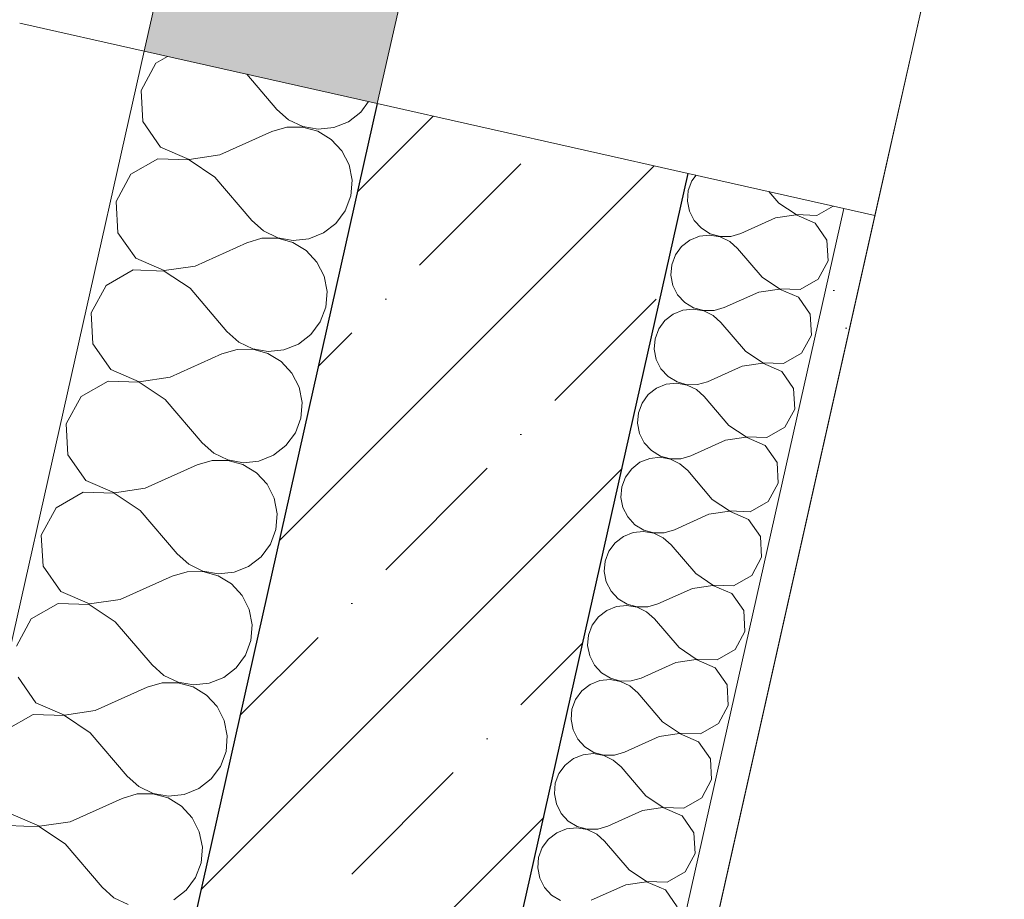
# Model space of a CAD drawing. Header units: millimetres. Extents: x -6990425 to -6520160, y 6117771 to 6220266.
# Tile 70 of 115: x -6926832 to -6926214, y 6143935 to 6144486. Entities that reach past the tile are written whole.
import ezdxf

# ---------------------------------------------------------------- set-up
doc = ezdxf.new("R2010")
doc.units = ezdxf.units.MM
doc.header["$MEASUREMENT"] = 0
for name, color, linetype in [('S - МОП.АР', 7, 'Continuous'), ('АР-Стены_внешние_.АР', 7, 'Continuous'), ('АР-Стены_внутренние_пилоны.АР', 7, 'Continuous'), ('АР-Чертеж-Размеры.АР', 7, 'Continuous'), ('Окна Archicad', 7, 'Continuous')]:
    doc.layers.add(name, color=color, linetype=linetype)
for name, color, linetype, lineweight in [('АР-Стены_внешние_.АР_Ном._пера__1', 7, 'Continuous', 30), ('АР-Стены_внешние_.АР_Ном._пера__120', 7, 'Continuous', 0), ('АР-Стены_внутренние_пилоны.АР_Ном._пера__1', 7, 'Continuous', 30), ('Окна Archicad_Ном._пера__1', 7, 'Continuous', 0), ('Окна Archicad_Ном._пера__120', 7, 'Continuous', 0)]:
    doc.layers.add(name, color=color, linetype=linetype, lineweight=lineweight)
doc.styles.add('РЎР“Р•РќР•Р\xa0Р\x98Р\xa0_РЎРўР\x98Р›Р¬_2', font='GOTHIC.TTF')
doc.dimstyles.new('СГЕНЕРИР_СТИЛЬ__3', dxfattribs={"dimtxt": 150, "dimasz": 237.5, "dimexe": 0.18, "dimexo": 0.0625, "dimgap": 0, "dimtad": 1, "dimdec": 0, "dimzin": 0, "dimdsep": 46, "dimtxsty": 'РЎР“Р•РќР•Р\xa0Р\x98Р\xa0_РЎРўР\x98Р›Р¬_2', "dimblk": 'ARROWHEAD_6', "dimblk1": 'ARROWHEAD_6', "dimblk2": 'ARROWHEAD_6', "dimcen": 0.09, "dimse1": 1, "dimse2": 1, "dimclrd": 7, "dimclre": 7, "dimclrt": 7, "dimazin": 0, "dimtfac": 1, "dimtdec": 4, "dimtmove": 0, "dimatfit": 3, "dimfxl": 1, "dimtolj": 1, "dimtzin": 0, "dimarcsym": 0})
doc.dimstyles.new('СГЕНЕРИР_СТИЛЬ__4', dxfattribs={"dimtxt": 150, "dimasz": 142.5, "dimexe": 0.18, "dimexo": 0.0625, "dimgap": 0, "dimtad": 1, "dimdec": 0, "dimzin": 0, "dimdsep": 46, "dimtxsty": 'РЎР“Р•РќР•Р\xa0Р\x98Р\xa0_РЎРўР\x98Р›Р¬_2', "dimblk": 'ARROWHEAD_6', "dimblk1": 'ARROWHEAD_6', "dimblk2": 'ARROWHEAD_6', "dimcen": 0.09, "dimse1": 1, "dimse2": 1, "dimclrd": 7, "dimclre": 7, "dimclrt": 7, "dimazin": 0, "dimtfac": 1, "dimtdec": 4, "dimtmove": 0, "dimatfit": 3, "dimfxl": 1, "dimtolj": 1, "dimtzin": 0, "dimarcsym": 0})

# ---------------------------------------------------------------- blocks, each defined once
blk = doc.blocks.new('*X90', base_point=(-6566190.34, 6562677.79))
at = {"layer": 'АР-Стены_внешние_.АР_Ном._пера__1', "color": 7, "linetype": 'Continuous', "lineweight": 0}
for p, q in [((-7154349.89, 6144463.24), (-7154357.25, 6144459.03)), ((-7154357.25, 6144459.03), (-7154366.57, 6144441.88)), ((-7154300.15, 6144452.07), (-7154281.37, 6144430.06)), ((-7154366.57, 6144441.88), (-7154365.48, 6144422.39)), ((-7154228.68, 6144428.27), (-7154223.77, 6144434.91)), ((-7154281.37, 6144430.06), (-7154274, 6144423.52)), ((-7154236.47, 6144422.24), (-7154228.68, 6144428.27)), ((-7154365.48, 6144422.39), (-7154354.31, 6144406.39)), ((-7154275.04, 6144418.89), (-7154284.5, 6144416.13)), ((-7154265.19, 6144418.96), (-7154275.04, 6144418.89)), ((-7154274, 6144423.52), (-7154265.13, 6144419.24)), ((-7154255.69, 6144416.34), (-7154265.19, 6144418.96)), ((-7154265.13, 6144419.24), (-7154255.42, 6144417.55)), ((-7154255.42, 6144417.55), (-7154245.62, 6144418.58)), ((-7154245.62, 6144418.58), (-7154236.47, 6144422.24)), ((-7154317.08, 6144401.48), (-7154284.5, 6144416.13)), ((-7154247.27, 6144411.22), (-7154255.69, 6144416.34)), ((-7154354.31, 6144406.39), (-7154336.39, 6144398.64)), ((-7154240.57, 6144404), (-7154247.27, 6144411.22)), ((-7154336.39, 6144398.64), (-7154317.08, 6144401.48)), ((-7154236.1, 6144395.22), (-7154240.57, 6144404)), ((-7154355.96, 6144399.03), (-7154372.9, 6144389.34)), ((-7154336.45, 6144398.36), (-7154355.96, 6144399.03)), ((-7154320.21, 6144387.54), (-7154336.45, 6144398.36)), ((-7154234.2, 6144385.55), (-7154236.1, 6144395.22)), ((-7154372.9, 6144389.34), (-7154382.22, 6144372.19)), ((-7154320.21, 6144387.54), (-7154297.03, 6144360.37)), ((-7154235.01, 6144375.73), (-7154234.2, 6144385.55)), ((-7154238.48, 6144366.5), (-7154235.01, 6144375.73)), ((-7154382.22, 6144372.19), (-7154381.13, 6144352.7)), ((-7154244.33, 6144358.58), (-7154238.48, 6144366.5)), ((-7154297.03, 6144360.37), (-7154289.66, 6144353.83)), ((-7154252.13, 6144352.55), (-7154244.33, 6144358.58)), ((-7154381.13, 6144352.7), (-7154369.96, 6144336.69)), ((-7154289.66, 6144353.83), (-7154280.78, 6144349.55)), ((-7154261.27, 6144348.89), (-7154252.13, 6144352.55)), ((-7154332.73, 6144331.79), (-7154300.16, 6144346.43)), ((-7154290.7, 6144349.2), (-7154300.16, 6144346.43)), ((-7154280.84, 6144349.27), (-7154290.7, 6144349.2)), ((-7154271.35, 6144346.65), (-7154280.84, 6144349.27)), ((-7154280.78, 6144349.55), (-7154271.07, 6144347.86)), ((-7154262.93, 6144341.53), (-7154271.35, 6144346.65)), ((-7154271.07, 6144347.86), (-7154261.27, 6144348.89)), ((-7154256.22, 6144334.3), (-7154262.93, 6144341.53)), ((-7154369.96, 6144336.69), (-7154352.04, 6144328.95)), ((-7154251.75, 6144325.52), (-7154256.22, 6144334.3)), ((-7154371.61, 6144329.34), (-7154388.56, 6144319.65)), ((-7154352.1, 6144328.67), (-7154371.61, 6144329.34)), ((-7154335.86, 6144317.85), (-7154352.1, 6144328.67)), ((-7154352.04, 6144328.95), (-7154332.73, 6144331.79)), ((-7154249.85, 6144315.85), (-7154251.75, 6144325.52)), ((-7154388.56, 6144319.65), (-7154397.87, 6144302.49)), ((-7154335.86, 6144317.85), (-7154312.68, 6144290.68)), ((-7154250.66, 6144306.03), (-7154249.85, 6144315.85)), ((-7154397.87, 6144302.49), (-7154396.78, 6144283.01)), ((-7154254.13, 6144296.81), (-7154250.66, 6144306.03)), ((-7154259.98, 6144288.88), (-7154254.13, 6144296.81)), ((-7154312.68, 6144290.68), (-7154305.31, 6144284.14)), ((-7154267.78, 6144282.86), (-7154259.98, 6144288.88)), ((-7154396.78, 6144283.01), (-7154385.61, 6144267)), ((-7154305.31, 6144284.14), (-7154296.43, 6144279.86)), ((-7154276.93, 6144279.19), (-7154267.78, 6144282.86)), ((-7154348.38, 6144262.1), (-7154315.81, 6144276.74)), ((-7154306.35, 6144279.5), (-7154315.81, 6144276.74)), ((-7154296.5, 6144279.58), (-7154306.35, 6144279.5)), ((-7154287, 6144276.95), (-7154296.5, 6144279.58)), ((-7154296.43, 6144279.86), (-7154286.73, 6144278.17)), ((-7154278.58, 6144271.84), (-7154287, 6144276.95)), ((-7154286.73, 6144278.17), (-7154276.93, 6144279.19)), ((-7154271.88, 6144264.61), (-7154278.58, 6144271.84)), ((-7154385.61, 6144267), (-7154367.69, 6144259.26)), ((-7154267.41, 6144255.83), (-7154271.88, 6144264.61)), ((-7154387.26, 6144259.64), (-7154404.21, 6144249.95)), ((-7154367.76, 6144258.98), (-7154387.26, 6144259.64)), ((-7154351.51, 6144248.16), (-7154367.76, 6144258.98)), ((-7154367.69, 6144259.26), (-7154348.38, 6144262.1)), ((-7154265.5, 6144246.16), (-7154267.41, 6144255.83)), ((-7154404.21, 6144249.95), (-7154413.53, 6144232.8)), ((-7154351.51, 6144248.16), (-7154328.33, 6144220.99)), ((-7154266.32, 6144236.34), (-7154265.5, 6144246.16)), ((-7154269.78, 6144227.12), (-7154266.32, 6144236.34)), ((-7154413.53, 6144232.8), (-7154412.44, 6144213.31)), ((-7154275.64, 6144219.19), (-7154269.78, 6144227.12)), ((-7154328.33, 6144220.99), (-7154320.96, 6144214.45)), ((-7154283.43, 6144213.17), (-7154275.64, 6144219.19)), ((-7154412.44, 6144213.31), (-7154401.27, 6144197.31)), ((-7154322, 6144209.81), (-7154331.46, 6144207.05)), ((-7154312.15, 6144209.88), (-7154322, 6144209.81)), ((-7154320.96, 6144214.45), (-7154312.09, 6144210.17)), ((-7154302.65, 6144207.26), (-7154312.15, 6144209.88)), ((-7154312.09, 6144210.17), (-7154302.38, 6144208.48)), ((-7154302.38, 6144208.48), (-7154292.58, 6144209.5)), ((-7154292.58, 6144209.5), (-7154283.43, 6144213.17)), ((-7154364.03, 6144192.4), (-7154331.46, 6144207.05)), ((-7154294.23, 6144202.14), (-7154302.65, 6144207.26)), ((-7154401.27, 6144197.31), (-7154383.35, 6144189.57)), ((-7154287.53, 6144194.92), (-7154294.23, 6144202.14)), ((-7154402.92, 6144189.95), (-7154419.86, 6144180.26)), ((-7154383.41, 6144189.29), (-7154402.92, 6144189.95)), ((-7154383.35, 6144189.57), (-7154364.03, 6144192.4)), ((-7154283.06, 6144186.14), (-7154287.53, 6144194.92)), ((-7154367.17, 6144178.46), (-7154383.41, 6144189.29)), ((-7154281.16, 6144176.47), (-7154283.06, 6144186.14)), ((-7154419.86, 6144180.26), (-7154429.18, 6144163.11)), ((-7154367.17, 6144178.46), (-7154343.98, 6144151.3)), ((-7154281.97, 6144166.65), (-7154281.16, 6144176.47)), ((-7154285.43, 6144157.43), (-7154281.97, 6144166.65)), ((-7154429.18, 6144163.11), (-7154428.09, 6144143.62)), ((-7154291.29, 6144149.5), (-7154285.43, 6144157.43)), ((-7154343.98, 6144151.3), (-7154336.62, 6144144.75)), ((-7154299.09, 6144143.47), (-7154291.29, 6144149.5)), ((-7154428.09, 6144143.62), (-7154416.92, 6144127.62)), ((-7154336.62, 6144144.75), (-7154327.74, 6144140.47)), ((-7154308.23, 6144139.81), (-7154299.09, 6144143.47)), ((-7154379.69, 6144122.71), (-7154347.11, 6144137.36)), ((-7154337.66, 6144140.12), (-7154347.11, 6144137.36)), ((-7154327.8, 6144140.19), (-7154337.66, 6144140.12)), ((-7154318.3, 6144137.57), (-7154327.8, 6144140.19)), ((-7154327.74, 6144140.47), (-7154318.03, 6144138.78)), ((-7154309.88, 6144132.45), (-7154318.3, 6144137.57)), ((-7154318.03, 6144138.78), (-7154308.23, 6144139.81)), ((-7154303.18, 6144125.23), (-7154309.88, 6144132.45)), ((-7154416.92, 6144127.62), (-7154399, 6144119.88)), ((-7154399, 6144119.88), (-7154379.69, 6144122.71)), ((-7154298.71, 6144116.45), (-7154303.18, 6144125.23)), ((-7154418.57, 6144120.26), (-7154435.51, 6144110.57)), ((-7154399.06, 6144119.59), (-7154418.57, 6144120.26)), ((-7154382.82, 6144108.77), (-7154399.06, 6144119.59)), ((-7154296.81, 6144106.78), (-7154298.71, 6144116.45)), ((-7154435.51, 6144110.57), (-7154444.83, 6144093.42)), ((-7154382.82, 6144108.77), (-7154359.64, 6144081.6)), ((-7154297.62, 6144096.96), (-7154296.81, 6144106.78)), ((-7154301.09, 6144087.73), (-7154297.62, 6144096.96)), ((-7154306.94, 6144079.81), (-7154301.09, 6144087.73)), ((-7154359.64, 6144081.6), (-7154352.27, 6144075.06)), ((-7154314.74, 6144073.78), (-7154306.94, 6144079.81)), ((-7154443.74, 6144073.93), (-7154432.57, 6144057.92)), ((-7154352.27, 6144075.06), (-7154343.39, 6144070.78)), ((-7154323.88, 6144070.12), (-7154314.74, 6144073.78)), ((-7154395.34, 6144053.02), (-7154362.77, 6144067.66)), ((-7154353.31, 6144070.43), (-7154362.77, 6144067.66)), ((-7154343.46, 6144070.5), (-7154353.31, 6144070.43)), ((-7154333.96, 6144067.88), (-7154343.46, 6144070.5)), ((-7154343.39, 6144070.78), (-7154333.69, 6144069.09)), ((-7154325.54, 6144062.76), (-7154333.96, 6144067.88)), ((-7154333.69, 6144069.09), (-7154323.88, 6144070.12)), ((-7154318.84, 6144055.53), (-7154325.54, 6144062.76)), ((-7154432.57, 6144057.92), (-7154414.65, 6144050.18)), ((-7154314.36, 6144046.75), (-7154318.84, 6144055.53)), ((-7154434.22, 6144050.57), (-7154451.17, 6144040.88)), ((-7154414.72, 6144049.9), (-7154434.22, 6144050.57)), ((-7154398.47, 6144039.08), (-7154414.72, 6144049.9)), ((-7154414.65, 6144050.18), (-7154395.34, 6144053.02)), ((-7154312.46, 6144037.09), (-7154314.36, 6144046.75)), ((-7154398.47, 6144039.08), (-7154375.29, 6144011.91)), ((-7154313.28, 6144027.27), (-7154312.46, 6144037.09)), ((-7154316.74, 6144018.04), (-7154313.28, 6144027.27)), ((-7154322.59, 6144010.11), (-7154316.74, 6144018.04)), ((-7154375.29, 6144011.91), (-7154367.92, 6144005.37)), ((-7154367.92, 6144005.37), (-7154359.05, 6144001.09)), ((-7154330.39, 6144004.09), (-7154322.59, 6144010.11)), ((-7154368.96, 6144000.73), (-7154378.42, 6143997.97)), ((-7154359.11, 6144000.81), (-7154368.96, 6144000.73)), ((-7154349.61, 6143998.19), (-7154359.11, 6144000.81)), ((-7154359.05, 6144001.09), (-7154349.34, 6143999.4)), ((-7154349.34, 6143999.4), (-7154339.54, 6144000.42)), ((-7154339.54, 6144000.42), (-7154330.39, 6144004.09)), ((-7154410.99, 6143983.33), (-7154378.42, 6143997.97)), ((-7154341.19, 6143993.07), (-7154349.61, 6143998.19)), ((-7154334.49, 6143985.84), (-7154341.19, 6143993.07)), ((-7154448.22, 6143988.23), (-7154430.31, 6143980.49)), ((-7154430.37, 6143980.21), (-7154449.88, 6143980.87)), ((-7154414.12, 6143969.39), (-7154430.37, 6143980.21)), ((-7154430.31, 6143980.49), (-7154410.99, 6143983.33)), ((-7154330.02, 6143977.06), (-7154334.49, 6143985.84)), ((-7154328.12, 6143967.39), (-7154330.02, 6143977.06)), ((-7154414.12, 6143969.39), (-7154390.94, 6143942.22)), ((-7154328.93, 6143957.57), (-7154328.12, 6143967.39)), ((-7154332.39, 6143948.35), (-7154328.93, 6143957.57)), ((-7154338.25, 6143940.42), (-7154332.39, 6143948.35)), ((-7154390.94, 6143942.22), (-7154383.57, 6143935.68)), ((-7154346.04, 6143934.4), (-7154338.25, 6143940.42)), ((-7154383.57, 6143935.68), (-7154374.7, 6143931.4))]:
    blk.add_line(p, q, dxfattribs=at)
blk = doc.blocks.new('Окно 23[1]_5', base_point=(-6566190.34, 6562677.79))
at = {"layer": 'Окна Archicad_Ном._пера__120', "linetype": 'Continuous', "lineweight": 0, "true_color": 0xffffff}
blk.add_hatch(color=7, dxfattribs=at).paths.add_polyline_path([(-7154218.33, 6144433.69), (-7154201.89, 6144506.87), (-7154348.25, 6144539.74), (-7154364.68, 6144466.56)])
at = {"layer": 'Окна Archicad_Ном._пера__120', "color": 7, "linetype": 'Continuous', "lineweight": 0}
for p, q in [((-7154364.68, 6144466.56), (-7154348.25, 6144539.74)), ((-7154201.89, 6144506.87), (-7154218.33, 6144433.69)), ((-7154364.68, 6144466.56), (-7154442.74, 6144484.09)), ((-7154218.33, 6144433.69), (-7154364.68, 6144466.56)), ((-7154218.33, 6144433.69), (-7154364.68, 6144466.56)), ((-7154023.19, 6144389.86), (-7154218.33, 6144433.69))]:
    blk.add_line(p, q, dxfattribs=at)
blk = doc.blocks.new('Стена_47_5', base_point=(-7155019.24, 6140411.46))
at = {"layer": 'АР-Стены_внешние_.АР', "linetype": 'Continuous', "lineweight": 0, "true_color": 0x000000}
h = blk.add_hatch(dxfattribs=at)
h.set_pattern_fill('ЖЕЛЕЗОБЕТОН__PROJECT__0005', color=18, style=0, pattern_type=2)
h.set_pattern_definition([(45, (-6566190.34, 6562677.8), (-84.852814, 84.852814), []), (45, (-6566232.77, 6562720.22), (-84.852814, 84.852814), [90, -30, 0, -30])])
h.paths.add_polyline_path([(-7154402.41, 6143614.13), (-7154324.35, 6143596.6), (-7154207.27, 6143570.3), (-7154023.19, 6144389.86), (-7154218.33, 6144433.69)])
at = {"layer": 'АР-Стены_внешние_.АР_Ном._пера__1', "color": 7, "linetype": 'Continuous', "lineweight": 0}
blk.add_line((-7154364.68, 6144466.56), (-7154548.76, 6143647), dxfattribs=at)
at = {"layer": 'АР-Стены_внешние_.АР_Ном._пера__1', "color": 7, "linetype": 'Continuous', "lineweight": 30}
blk.add_line((-7154218.33, 6144433.69), (-7154402.41, 6143614.13), dxfattribs=at)
at = {"layer": 'АР-Стены_внешние_.АР_Ном._пера__1', "color": 7, "linetype": 'Continuous', "lineweight": 30, "flags": 128}
blk.add_lwpolyline([(-7154207.27, 6143570.3), (-7154023.19, 6144389.86)], dxfattribs=at)
at = {"layer": 'АР-Стены_внешние_.АР', "color": 7, "lineweight": 0}
blk.add_blockref('*X90', (-6566190.34, 6562677.79), dxfattribs=at)
at = {"layer": 'Окна Archicad_Ном._пера__120', "color": 7, "linetype": 'Continuous', "lineweight": 0}
blk.add_blockref('Окно 23[1]_5', (-6566190.34, 6562677.79), dxfattribs=at)
blk = doc.blocks.new('ARROWHEAD_6')
at = {"color": 0, "linetype": 'Continuous', "lineweight": 0}
for p, q in [((-0.5, -0.5), (0.5, 0.5)), ((0, 0), (-1, 0))]:
    blk.add_line(p, q, dxfattribs=at)
blk = doc.blocks.new('*D161', base_point=(-6566190.34, 6562677.79))
at = {"layer": 'Defpoints', "color": 0, "linetype": 'Continuous', "transparency": 16777216}
for p in [(-6923730.5, 6144923.6), (-6923916.44, 6144095.71), (-6926605.73, 6142982.98)]:
    blk.add_point(p, dxfattribs=at)
at = {"layer": 'АР-Чертеж-Размеры.АР', "color": 7, "linetype": 'Continuous', "lineweight": -2, "transparency": 16777216}
for p, q in [((-6925821.01, 6145393.12), (-6925118.01, 6145235.23)), ((-6923962.23, 6144975.65), (-6924678.95, 6145136.62))]:
    blk.add_line(p, q, dxfattribs=at)
at = {"layer": 'АР-Чертеж-Размеры.АР', "color": 7, "linetype": 'Continuous', "lineweight": -2, "transparency": 16777216, "xscale": 237.5, "yscale": 237.5, "zscale": 237.5}
for p, rotation in [((-6926052.74, 6145445.16), 167.3417232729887), ((-6923730.5, 6144923.6), 347.3417232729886)]:
    blk.add_blockref('ARROWHEAD_6', p, dxfattribs=dict(at, rotation=rotation))
at = {"layer": 'АР-Чертеж-Размеры.АР', "color": 7, "linetype": 'Continuous', "lineweight": 0, "transparency": 16777216, "insert": (-6924898.48, 6145185.93), "char_height": 150, "attachment_point": 5, "rotation": 347.34172, "style": 'РЎР“Р•РќР•Р\xa0Р\x98Р\xa0_РЎРўР\x98Р›Р¬_2'}
blk.add_mtext('\\A1;2380', dxfattribs=at)
blk = doc.blocks.new('*D196', base_point=(-6566190.34, 6562677.79))
at = {"layer": 'Defpoints', "color": 0, "linetype": 'Continuous', "transparency": 16777216}
for p in [(-6926632.61, 6145464.17), (-6927137.81, 6144552.72), (-6926851.75, 6144488.48)]:
    blk.add_point(p, dxfattribs=at)
at = {"layer": 'АР-Чертеж-Размеры.АР', "color": 7, "linetype": 'Continuous', "lineweight": -2, "transparency": 16777216}
for p, q in [((-6926970.72, 6145296.69), (-6926983.04, 6145241.8)), ((-6927085.76, 6144784.45), (-6927076.52, 6144825.62))]:
    blk.add_line(p, q, dxfattribs=at)
at = {"layer": 'АР-Чертеж-Размеры.АР', "color": 7, "linetype": 'Continuous', "lineweight": -2, "transparency": 16777216, "xscale": 237.5, "yscale": 237.5, "zscale": 237.5}
for p, rotation in [((-6926918.67, 6145528.42), 77.34172327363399), ((-6927137.81, 6144552.72), 257.3417232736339)]:
    blk.add_blockref('ARROWHEAD_6', p, dxfattribs=dict(at, rotation=rotation))
at = {"layer": 'АР-Чертеж-Размеры.АР', "color": 7, "linetype": 'Continuous', "lineweight": 0, "transparency": 16777216, "insert": (-6927029.78, 6145033.71), "char_height": 150, "attachment_point": 5, "rotation": 77.34172, "style": 'РЎР“Р•РќР•Р\xa0Р\x98Р\xa0_РЎРўР\x98Р›Р¬_2'}
blk.add_mtext('\\A1;1000', dxfattribs=at)
blk = doc.blocks.new('*D197', base_point=(-6566190.34, 6562677.79))
at = {"layer": 'Defpoints', "color": 0, "linetype": 'Continuous', "transparency": 16777216}
for p in [(-6921688.02, 6144845.6), (-6926251.72, 6143676.88), (-6925415.94, 6143489.17)]:
    blk.add_point(p, dxfattribs=at)
at = {"layer": 'АР-Чертеж-Размеры.АР', "color": 7, "linetype": 'Continuous', "lineweight": -2, "transparency": 16777216}
for p, q in [((-6925813.91, 6145626.2), (-6925969.43, 6144933.73)), ((-6926220.49, 6143815.92), (-6926068.05, 6144494.67))]:
    blk.add_line(p, q, dxfattribs=at)
at = {"layer": 'АР-Чертеж-Размеры.АР', "color": 7, "linetype": 'Continuous', "lineweight": -2, "transparency": 16777216, "xscale": 142.5, "yscale": 142.5, "zscale": 142.5}
for p, rotation in [((-6925782.68, 6145765.23), 77.34175371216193), ((-6926251.72, 6143676.88), 257.3417537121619)]:
    blk.add_blockref('ARROWHEAD_6', p, dxfattribs=dict(at, rotation=rotation))
at = {"layer": 'АР-Чертеж-Размеры.АР', "color": 7, "linetype": 'Continuous', "lineweight": 0, "transparency": 16777216, "insert": (-6926018.74, 6144714.2), "char_height": 150, "attachment_point": 5, "rotation": 77.34175, "style": 'РЎР“Р•РќР•Р\xa0Р\x98Р\xa0_РЎРўР\x98Р›Р¬_2'}
blk.add_mtext('\\A1;2140', dxfattribs=at)
blk = doc.blocks.new('*X209', base_point=(-6566190.34, 6562677.79))
at = {"layer": 'АР-Стены_внутренние_пилоны.АР_Ном._пера__1', "color": 7, "linetype": 'Continuous', "lineweight": 0}
for p, q in [((-7154018.31, 6144388.77), (-7154020.89, 6144385.26)), ((-7154020.89, 6144385.26), (-7154023.2, 6144379.11)), ((-7154023.2, 6144379.11), (-7154023.75, 6144372.57)), ((-7153966.41, 6144371.24), (-7153972.6, 6144378.5)), ((-7154023.75, 6144372.57), (-7154022.48, 6144366.12)), ((-7153966.41, 6144371.24), (-7153955.58, 6144364.02)), ((-7153942.57, 6144363.58), (-7153932.31, 6144369.45)), ((-7154022.48, 6144366.12), (-7154019.5, 6144360.27)), ((-7153955.62, 6144363.83), (-7153968.49, 6144361.94)), ((-7153943.67, 6144358.67), (-7153955.62, 6144363.83)), ((-7153955.58, 6144364.02), (-7153942.57, 6144363.58)), ((-7154019.5, 6144360.27), (-7154015.03, 6144355.45)), ((-7153968.49, 6144361.94), (-7153990.21, 6144352.18)), ((-7153936.22, 6144348), (-7153943.67, 6144358.67)), ((-7154009.6, 6144351.23), (-7154016.13, 6144350.55)), ((-7154015.03, 6144355.45), (-7154009.42, 6144352.04)), ((-7154003.13, 6144350.1), (-7154009.6, 6144351.23)), ((-7154009.42, 6144352.04), (-7154003.08, 6144350.29)), ((-7153996.51, 6144350.34), (-7153990.21, 6144352.18)), ((-7154022.23, 6144348.1), (-7154027.43, 6144344.09)), ((-7154016.13, 6144350.55), (-7154022.23, 6144348.1)), ((-7153997.21, 6144347.25), (-7154003.13, 6144350.1)), ((-7154003.08, 6144350.29), (-7153996.51, 6144350.34)), ((-7153992.3, 6144342.89), (-7153997.21, 6144347.25)), ((-7153935.5, 6144335.01), (-7153936.22, 6144348)), ((-7154031.33, 6144338.8), (-7154033.64, 6144332.65)), ((-7154027.43, 6144344.09), (-7154031.33, 6144338.8)), ((-7153976.84, 6144324.77), (-7153992.3, 6144342.89)), ((-7154033.64, 6144332.65), (-7154034.18, 6144326.1)), ((-7153941.71, 6144323.58), (-7153935.5, 6144335.01)), ((-7154034.18, 6144326.1), (-7154032.91, 6144319.66)), ((-7153976.84, 6144324.77), (-7153966.01, 6144317.56)), ((-7153953.01, 6144317.12), (-7153941.71, 6144323.58)), ((-7154032.91, 6144319.66), (-7154029.93, 6144313.81)), ((-7154029.93, 6144313.81), (-7154025.46, 6144308.99)), ((-7153978.93, 6144315.48), (-7154000.64, 6144305.72)), ((-7153966.05, 6144317.37), (-7153978.93, 6144315.48)), ((-7153954.11, 6144312.21), (-7153966.05, 6144317.37)), ((-7153966.01, 6144317.56), (-7153953.01, 6144317.12)), ((-7154025.46, 6144308.99), (-7154019.85, 6144305.58)), ((-7153946.66, 6144301.54), (-7153954.11, 6144312.21)), ((-7154032.66, 6144301.64), (-7154037.86, 6144297.62)), ((-7154026.57, 6144304.08), (-7154032.66, 6144301.64)), ((-7154020.03, 6144304.77), (-7154026.57, 6144304.08)), ((-7154013.56, 6144303.64), (-7154020.03, 6144304.77)), ((-7154019.85, 6144305.58), (-7154013.52, 6144303.83)), ((-7154007.64, 6144300.79), (-7154013.56, 6144303.64)), ((-7154013.52, 6144303.83), (-7154006.95, 6144303.88)), ((-7154006.95, 6144303.88), (-7154000.64, 6144305.72)), ((-7153945.93, 6144288.55), (-7153946.66, 6144301.54)), ((-7154037.86, 6144297.62), (-7154041.76, 6144292.34)), ((-7154002.73, 6144296.43), (-7154007.64, 6144300.79)), ((-7153987.28, 6144278.31), (-7154002.73, 6144296.43)), ((-7154041.76, 6144292.34), (-7154044.07, 6144286.19)), ((-7154044.07, 6144286.19), (-7154044.62, 6144279.64)), ((-7153952.15, 6144277.12), (-7153945.93, 6144288.55)), ((-7154044.62, 6144279.64), (-7154043.35, 6144273.2)), ((-7153987.28, 6144278.31), (-7153976.45, 6144271.1)), ((-7153963.44, 6144270.66), (-7153952.15, 6144277.12)), ((-7154043.35, 6144273.2), (-7154040.37, 6144267.34)), ((-7153976.49, 6144270.91), (-7153989.36, 6144269.02)), ((-7153964.54, 6144265.75), (-7153976.49, 6144270.91)), ((-7153976.45, 6144271.1), (-7153963.44, 6144270.66)), ((-7154040.37, 6144267.34), (-7154035.9, 6144262.53)), ((-7153989.36, 6144269.02), (-7154011.08, 6144259.26)), ((-7153957.1, 6144255.08), (-7153964.54, 6144265.75)), ((-7154030.47, 6144258.31), (-7154037, 6144257.62)), ((-7154035.9, 6144262.53), (-7154030.29, 6144259.11)), ((-7154024, 6144257.18), (-7154030.47, 6144258.31)), ((-7154030.29, 6144259.11), (-7154023.95, 6144257.37)), ((-7154017.39, 6144257.42), (-7154011.08, 6144259.26)), ((-7154043.1, 6144255.18), (-7154048.3, 6144251.16)), ((-7154037, 6144257.62), (-7154043.1, 6144255.18)), ((-7154018.08, 6144254.33), (-7154024, 6144257.18)), ((-7154023.95, 6144257.37), (-7154017.39, 6144257.42)), ((-7154013.17, 6144249.96), (-7154018.08, 6144254.33)), ((-7153956.37, 6144242.09), (-7153957.1, 6144255.08)), ((-7154052.2, 6144245.88), (-7154054.51, 6144239.73)), ((-7154048.3, 6144251.16), (-7154052.2, 6144245.88)), ((-7153997.71, 6144231.85), (-7154013.17, 6144249.96)), ((-7154054.51, 6144239.73), (-7154055.05, 6144233.18)), ((-7153962.58, 6144230.65), (-7153956.37, 6144242.09)), ((-7154055.05, 6144233.18), (-7154053.78, 6144226.74)), ((-7153997.71, 6144231.85), (-7153986.88, 6144224.64)), ((-7153973.88, 6144224.19), (-7153962.58, 6144230.65)), ((-7154053.78, 6144226.74), (-7154050.8, 6144220.88)), ((-7154050.8, 6144220.88), (-7154046.34, 6144216.07)), ((-7153999.8, 6144222.56), (-7154021.52, 6144212.8)), ((-7153986.93, 6144224.45), (-7153999.8, 6144222.56)), ((-7153974.98, 6144219.29), (-7153986.93, 6144224.45)), ((-7153986.88, 6144224.64), (-7153973.88, 6144224.19)), ((-7154046.34, 6144216.07), (-7154040.72, 6144212.65)), ((-7153967.53, 6144208.62), (-7153974.98, 6144219.29)), ((-7154053.54, 6144208.72), (-7154058.73, 6144204.7)), ((-7154047.44, 6144211.16), (-7154053.54, 6144208.72)), ((-7154040.9, 6144211.84), (-7154047.44, 6144211.16)), ((-7154034.43, 6144210.72), (-7154040.9, 6144211.84)), ((-7154040.72, 6144212.65), (-7154034.39, 6144210.91)), ((-7154028.52, 6144207.86), (-7154034.43, 6144210.72)), ((-7154034.39, 6144210.91), (-7154027.82, 6144210.95)), ((-7154027.82, 6144210.95), (-7154021.52, 6144212.8)), ((-7153966.81, 6144195.63), (-7153967.53, 6144208.62)), ((-7154058.73, 6144204.7), (-7154062.64, 6144199.42)), ((-7154023.6, 6144203.5), (-7154028.52, 6144207.86)), ((-7154008.15, 6144185.39), (-7154023.6, 6144203.5)), ((-7154062.64, 6144199.42), (-7154064.95, 6144193.27)), ((-7154064.95, 6144193.27), (-7154065.49, 6144186.72)), ((-7153973.02, 6144184.19), (-7153966.81, 6144195.63)), ((-7154065.49, 6144186.72), (-7154064.22, 6144180.27)), ((-7154008.15, 6144185.39), (-7153997.32, 6144178.18)), ((-7153984.31, 6144177.73), (-7153973.02, 6144184.19)), ((-7154064.22, 6144180.27), (-7154061.24, 6144174.42)), ((-7153997.36, 6144177.99), (-7154010.24, 6144176.1)), ((-7153985.42, 6144172.83), (-7153997.36, 6144177.99)), ((-7153997.32, 6144178.18), (-7153984.31, 6144177.73)), ((-7154061.24, 6144174.42), (-7154056.77, 6144169.6)), ((-7154010.24, 6144176.1), (-7154031.95, 6144166.33)), ((-7153977.97, 6144162.16), (-7153985.42, 6144172.83)), ((-7154051.34, 6144165.38), (-7154057.87, 6144164.7)), ((-7154056.77, 6144169.6), (-7154051.16, 6144166.19)), ((-7154044.87, 6144164.26), (-7154051.34, 6144165.38)), ((-7154051.16, 6144166.19), (-7154044.83, 6144164.44)), ((-7154038.26, 6144164.49), (-7154031.95, 6144166.33)), ((-7154063.97, 6144162.26), (-7154069.17, 6144158.24)), ((-7154057.87, 6144164.7), (-7154063.97, 6144162.26)), ((-7154038.95, 6144161.4), (-7154044.87, 6144164.26)), ((-7154044.83, 6144164.44), (-7154038.26, 6144164.49)), ((-7154034.04, 6144157.04), (-7154038.95, 6144161.4)), ((-7153977.24, 6144149.16), (-7153977.97, 6144162.16)), ((-7154073.07, 6144152.95), (-7154075.38, 6144146.81)), ((-7154069.17, 6144158.24), (-7154073.07, 6144152.95)), ((-7154018.58, 6144138.93), (-7154034.04, 6144157.04)), ((-7154075.38, 6144146.81), (-7154075.92, 6144140.26)), ((-7153983.45, 6144137.73), (-7153977.24, 6144149.16)), ((-7154075.92, 6144140.26), (-7154074.66, 6144133.81)), ((-7154018.58, 6144138.93), (-7154007.75, 6144131.71)), ((-7153994.75, 6144131.27), (-7153983.45, 6144137.73)), ((-7154074.66, 6144133.81), (-7154071.67, 6144127.96)), ((-7154020.67, 6144129.64), (-7154042.39, 6144119.87)), ((-7154007.8, 6144131.53), (-7154020.67, 6144129.64)), ((-7153995.85, 6144126.37), (-7154007.8, 6144131.53)), ((-7154007.75, 6144131.71), (-7153994.75, 6144131.27)), ((-7154071.67, 6144127.96), (-7154067.21, 6144123.14)), ((-7154067.21, 6144123.14), (-7154061.59, 6144119.73)), ((-7153988.4, 6144115.7), (-7153995.85, 6144126.37)), ((-7154068.31, 6144118.24), (-7154074.41, 6144115.79)), ((-7154061.78, 6144118.92), (-7154068.31, 6144118.24)), ((-7154055.3, 6144117.79), (-7154061.78, 6144118.92)), ((-7154061.59, 6144119.73), (-7154055.26, 6144117.98)), ((-7154049.39, 6144114.94), (-7154055.3, 6144117.79)), ((-7154055.26, 6144117.98), (-7154048.69, 6144118.03)), ((-7154048.69, 6144118.03), (-7154042.39, 6144119.87)), ((-7154079.6, 6144111.78), (-7154083.51, 6144106.49)), ((-7154074.41, 6144115.79), (-7154079.6, 6144111.78)), ((-7154044.47, 6144110.58), (-7154049.39, 6144114.94)), ((-7154029.02, 6144092.47), (-7154044.47, 6144110.58)), ((-7153987.68, 6144102.7), (-7153988.4, 6144115.7)), ((-7154083.51, 6144106.49), (-7154085.82, 6144100.34)), ((-7154085.82, 6144100.34), (-7154086.36, 6144093.8)), ((-7153993.89, 6144091.27), (-7153987.68, 6144102.7)), ((-7154086.36, 6144093.8), (-7154085.09, 6144087.35)), ((-7154029.02, 6144092.47), (-7154018.19, 6144085.25)), ((-7154005.19, 6144084.81), (-7153993.89, 6144091.27)), ((-7154085.09, 6144087.35), (-7154082.11, 6144081.5)), ((-7154018.23, 6144085.07), (-7154031.11, 6144083.17)), ((-7154006.29, 6144079.9), (-7154018.23, 6144085.07)), ((-7154018.19, 6144085.25), (-7154005.19, 6144084.81)), ((-7154082.11, 6144081.5), (-7154077.64, 6144076.68)), ((-7154031.11, 6144083.17), (-7154052.82, 6144073.41)), ((-7153998.84, 6144069.23), (-7154006.29, 6144079.9)), ((-7154077.64, 6144076.68), (-7154072.03, 6144073.27)), ((-7154072.03, 6144073.27), (-7154065.7, 6144071.52)), ((-7154059.13, 6144071.57), (-7154052.82, 6144073.41)), ((-7154084.84, 6144069.33), (-7154090.04, 6144065.32)), ((-7154078.74, 6144071.78), (-7154084.84, 6144069.33)), ((-7154072.21, 6144072.46), (-7154078.74, 6144071.78)), ((-7154065.74, 6144071.33), (-7154072.21, 6144072.46)), ((-7154059.82, 6144068.48), (-7154065.74, 6144071.33)), ((-7154065.7, 6144071.52), (-7154059.13, 6144071.57)), ((-7154054.91, 6144064.12), (-7154059.82, 6144068.48)), ((-7153998.11, 6144056.24), (-7153998.84, 6144069.23)), ((-7154090.04, 6144065.32), (-7154093.94, 6144060.03)), ((-7154039.46, 6144046.01), (-7154054.91, 6144064.12)), ((-7154093.94, 6144060.03), (-7154096.25, 6144053.88)), ((-7154004.32, 6144044.81), (-7153998.11, 6144056.24)), ((-7154096.25, 6144053.88), (-7154096.79, 6144047.34)), ((-7154096.79, 6144047.34), (-7154095.53, 6144040.89)), ((-7154039.46, 6144046.01), (-7154028.63, 6144038.79)), ((-7154015.62, 6144038.35), (-7154004.32, 6144044.81)), ((-7154095.53, 6144040.89), (-7154092.55, 6144035.04)), ((-7154041.54, 6144036.71), (-7154063.26, 6144026.95)), ((-7154028.67, 6144038.6), (-7154041.54, 6144036.71)), ((-7154016.72, 6144033.44), (-7154028.67, 6144038.6)), ((-7154028.63, 6144038.79), (-7154015.62, 6144038.35)), ((-7154092.55, 6144035.04), (-7154088.08, 6144030.22)), ((-7154088.08, 6144030.22), (-7154082.46, 6144026.81)), ((-7154009.27, 6144022.77), (-7154016.72, 6144033.44)), ((-7154089.18, 6144025.31), (-7154095.28, 6144022.87)), ((-7154082.65, 6144026), (-7154089.18, 6144025.31)), ((-7154076.17, 6144024.87), (-7154082.65, 6144026)), ((-7154082.46, 6144026.81), (-7154076.13, 6144025.06)), ((-7154070.26, 6144022.02), (-7154076.17, 6144024.87)), ((-7154076.13, 6144025.06), (-7154069.56, 6144025.11)), ((-7154069.56, 6144025.11), (-7154063.26, 6144026.95)), ((-7154100.48, 6144018.85), (-7154104.38, 6144013.57)), ((-7154095.28, 6144022.87), (-7154100.48, 6144018.85)), ((-7154065.34, 6144017.66), (-7154070.26, 6144022.02)), ((-7154049.89, 6143999.54), (-7154065.34, 6144017.66)), ((-7154008.55, 6144009.78), (-7154009.27, 6144022.77)), ((-7154104.38, 6144013.57), (-7154106.69, 6144007.42)), ((-7154106.69, 6144007.42), (-7154107.23, 6144000.87)), ((-7154014.76, 6143998.35), (-7154008.55, 6144009.78)), ((-7154107.23, 6144000.87), (-7154105.96, 6143994.43)), ((-7154049.89, 6143999.54), (-7154039.06, 6143992.33)), ((-7154105.96, 6143994.43), (-7154102.98, 6143988.57)), ((-7154039.06, 6143992.33), (-7154026.06, 6143991.89)), ((-7154026.06, 6143991.89), (-7154014.76, 6143998.35)), ((-7154102.98, 6143988.57), (-7154098.51, 6143983.76)), ((-7154051.98, 6143990.25), (-7154073.69, 6143980.49)), ((-7154039.1, 6143992.14), (-7154051.98, 6143990.25)), ((-7154027.16, 6143986.98), (-7154039.1, 6143992.14)), ((-7154019.71, 6143976.31), (-7154027.16, 6143986.98)), ((-7154098.51, 6143983.76), (-7154092.9, 6143980.35)), ((-7154092.9, 6143980.35), (-7154086.57, 6143978.6)), ((-7154080, 6143978.65), (-7154073.69, 6143980.49)), ((-7154105.71, 6143976.41), (-7154110.91, 6143972.39)), ((-7154099.62, 6143978.85), (-7154105.71, 6143976.41)), ((-7154093.08, 6143979.54), (-7154099.62, 6143978.85)), ((-7154086.61, 6143978.41), (-7154093.08, 6143979.54)), ((-7154080.69, 6143975.56), (-7154086.61, 6143978.41)), ((-7154086.57, 6143978.6), (-7154080, 6143978.65)), ((-7154075.78, 6143971.2), (-7154080.69, 6143975.56)), ((-7154018.98, 6143963.32), (-7154019.71, 6143976.31)), ((-7154110.91, 6143972.39), (-7154114.81, 6143967.11)), ((-7154060.33, 6143953.08), (-7154075.78, 6143971.2)), ((-7154114.81, 6143967.11), (-7154117.12, 6143960.96)), ((-7154025.2, 6143951.88), (-7154018.98, 6143963.32)), ((-7154117.12, 6143960.96), (-7154117.67, 6143954.41)), ((-7154117.67, 6143954.41), (-7154116.4, 6143947.97)), ((-7154060.33, 6143953.08), (-7154049.5, 6143945.87)), ((-7154036.49, 6143945.42), (-7154025.2, 6143951.88)), ((-7154116.4, 6143947.97), (-7154113.42, 6143942.11)), ((-7154062.41, 6143943.79), (-7154084.13, 6143934.03)), ((-7154049.54, 6143945.68), (-7154062.41, 6143943.79)), ((-7154037.59, 6143940.52), (-7154049.54, 6143945.68)), ((-7154049.5, 6143945.87), (-7154036.49, 6143945.42)), ((-7154113.42, 6143942.11), (-7154108.95, 6143937.3)), ((-7154108.95, 6143937.3), (-7154103.34, 6143933.88)), ((-7154030.15, 6143929.85), (-7154037.59, 6143940.52))]:
    blk.add_line(p, q, dxfattribs=at)
blk = doc.blocks.new('Оконный Проем Прямоугольный 23[2]_5', base_point=(-6566190.34, 6562677.79))
at = {"layer": 'Окна Archicad_Ном._пера__1', "color": 7, "linetype": 'Continuous', "lineweight": 0}
for p, q in [((-7153925.66, 6144367.96), (-7154023.23, 6144389.87)), ((-7153925.66, 6144367.96), (-7154023.23, 6144389.87)), ((-7153906.14, 6144363.57), (-7153925.66, 6144367.96)), ((-7153906.14, 6144363.57), (-7153925.66, 6144367.96))]:
    blk.add_line(p, q, dxfattribs=at)
blk = doc.blocks.new('Стена_57_5', base_point=(-7154935.5, 6140054.43))
at = {"layer": 'АР-Стены_внутренние_пилоны.АР', "linetype": 'Continuous', "lineweight": 0, "true_color": 0x000000}
h = blk.add_hatch(dxfattribs=at)
h.set_pattern_fill('ШТУКАТУРКА__ГИПС_01_0005', color=18, style=0, pattern_type=2)
h.set_pattern_definition([(45, (-6566190.34, 6563027.8), (-111.369318, 111.369318), [0, -105, 0, -157.5]), (110, (-6565840.34, 6563027.8), (148.001588, 53.868173), [0, -77, 0, -133])])
h.paths.add_polyline_path([(-7154109.74, 6143548.4), (-7154090.22, 6143544.01), (-7153906.14, 6144363.57), (-7153925.66, 6144367.96)])
at = {"layer": 'АР-Стены_внутренние_пилоны.АР_Ном._пера__1', "color": 7, "linetype": 'Continuous', "lineweight": 0}
blk.add_line((-7154109.74, 6143548.4), (-7153925.66, 6144367.96), dxfattribs=at)
at = {"layer": 'АР-Стены_внутренние_пилоны.АР_Ном._пера__1', "color": 7, "linetype": 'Continuous', "lineweight": 0, "flags": 128}
for points in [[(-7154023.23, 6144389.87), (-7154207.31, 6143570.31)], [(-7154090.22, 6143544.01), (-7153906.14, 6144363.57)]]:
    blk.add_lwpolyline(points, dxfattribs=at)
at = {"layer": 'АР-Стены_внутренние_пилоны.АР', "color": 7, "lineweight": 0}
blk.add_blockref('*X209', (-6566190.34, 6562677.79), dxfattribs=at)
at = {"layer": 'Окна Archicad', "color": 7, "linetype": 'Continuous', "lineweight": 0}
blk.add_blockref('Оконный Проем Прямоугольный 23[2]_5', (-6566190.34, 6562677.79), dxfattribs=at)

msp = doc.modelspace()

# ---------------------------------------------------------------- linework, layer by layer
at = {"layer": 'S - МОП.АР', "color": 254, "linetype": 'Continuous', "lineweight": 0, "true_color": 0xdadada, "flags": 128}
msp.add_lwpolyline([(-6923649.09, 6145286.04), (-6925971.3, 6145807.6), (-6927262.07, 6140060.8), (-6924939.84, 6139539.22)], close=True, dxfattribs=at)
at = {"layer": 'АР-Стены_внешние_.АР_Ном._пера__120', "color": 7, "linetype": 'Continuous', "lineweight": 0}
msp.add_line((-6926295.64, 6144363.57), (-6926076.49, 6145339.27), dxfattribs=at)

# ---------------------------------------------------------------- block references
at = {"layer": 'АР-Стены_внешние_.АР', "color": 7, "lineweight": 0}
msp.add_blockref('Стена_47_5', (-6927408.74, 6140411.46), dxfattribs=at)
at = {"layer": 'АР-Стены_внутренние_пилоны.АР', "color": 7, "lineweight": 0}
msp.add_blockref('Стена_57_5', (-6927325, 6140054.43), dxfattribs=at)

# ---------------------------------------------------------------- dimensions: what is measured, and where the dimension line sits
at = {"layer": 'АР-Чертеж-Размеры.АР', "color": 7, "linetype": 'Continuous', "lineweight": 0}
for base, p1, p2, angle, dimstyle, picture, middle, turn in [((-6926251.72, 6143676.88), (-6921688.02, 6144845.6), (-6925415.94, 6143489.17), 257.34175, 'СГЕНЕРИР_СТИЛЬ__4', '*D197', (-6926018.74, 6144714.2), 77.34175), ((-6927137.81, 6144552.72), (-6926632.61, 6145464.17), (-6926851.75, 6144488.48), 257.34172, 'СГЕНЕРИР_СТИЛЬ__3', '*D196', (-6927029.78, 6145033.71), 77.34172), ((-6923730.5, 6144923.6), (-6926605.73, 6142982.98), (-6923916.44, 6144095.71), 347.34172, 'СГЕНЕРИР_СТИЛЬ__3', '*D161', (-6924898.48, 6145185.93), 347.34172)]:
    dim = msp.add_linear_dim(base=base, p1=p1, p2=p2, angle=angle, dimstyle=dimstyle, dxfattribs=at)
    dim.commit()
    dim.dimension.update_dxf_attribs({"geometry": picture, "text_midpoint": middle, "dimtype": 160, "text_rotation": turn})

doc.saveas('drawing.dxf')
